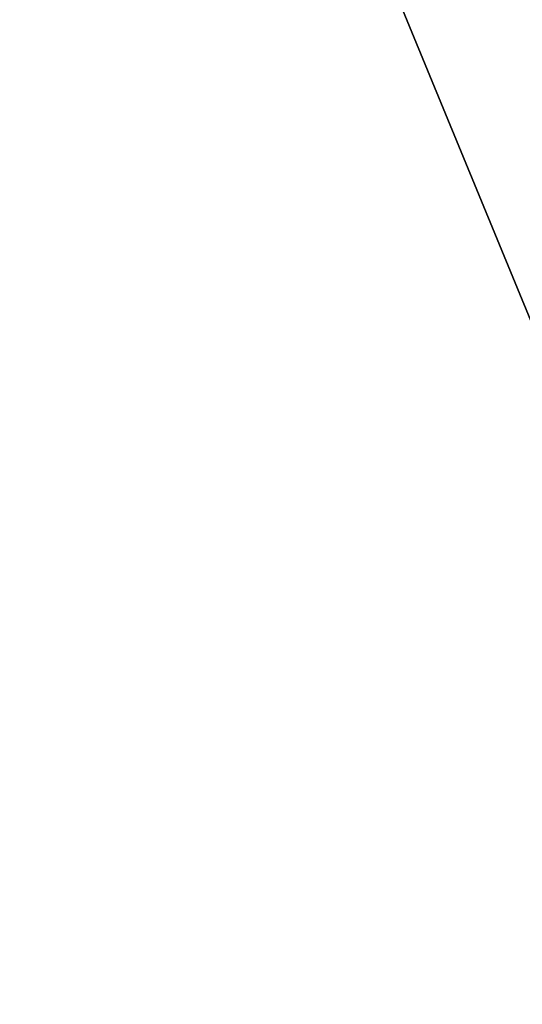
# Model space of a CAD drawing. Header units: inches. Extents: x 491 to 729, y -143 to 65.
# Tile 130 of 240: x 616.65 to 621.09, y -82.12 to -73.44. Entities that reach past the tile are written whole.
import ezdxf

# ---------------------------------------------------------------- set-up
doc = ezdxf.new("R2010")
doc.units = ezdxf.units.IN
doc.header["$MEASUREMENT"] = 0
doc.layers.add('A-FURN', color=7, linetype='Continuous')
doc.layers.add('CET color tan', color=7, linetype='Continuous', true_color=0xd4b38d)

# ---------------------------------------------------------------- blocks, each defined once
blk = doc.blocks.new('*C99')
at = {"layer": 'CET color tan', "linetype": 'Continuous'}
mesh = blk.add_polyface(dxfattribs=at)
corners = [(-35, -14.3819, 28.5), (35, -14.3819, 28.5), (35, 14.5, 28.5), (-35, 14.5, 28.5)]
mesh.append_faces([[corners[k] for k in face] for face in [(0, 2, 3, 0)]], dxfattribs={"vtx0": -1, "vtx3": -1})
mesh.append_faces([[corners[k] for k in face] for face in [(0, 1, 2, 0)]], dxfattribs={"vtx2": -1})
mesh = blk.add_polyface(dxfattribs=at)
corners = [(-35, -14.3819, 27.563), (35, 14.5, 27.563), (35, -14.3819, 27.563), (-35, 14.5, 27.563)]
mesh.append_faces([[corners[k] for k in face] for face in [(0, 1, 2, 0)]], dxfattribs={"vtx0": -1, "vtx3": -1})
mesh.append_faces([[corners[k] for k in face] for face in [(0, 3, 1, 0)]], dxfattribs={"vtx2": -1})
blk = doc.blocks.new('*C97')
at = {"layer": 'A-FURN', "linetype": 'Continuous', "rotation": 269.9999999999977}
blk.add_blockref('*C99', (621.7369, -77.6348), dxfattribs=at)

msp = doc.modelspace()

# ---------------------------------------------------------------- block references
at = {"layer": 'A-FURN', "linetype": 'Continuous'}
msp.add_blockref('*C97', (0, 0), dxfattribs=at)

doc.saveas('drawing.dxf')
